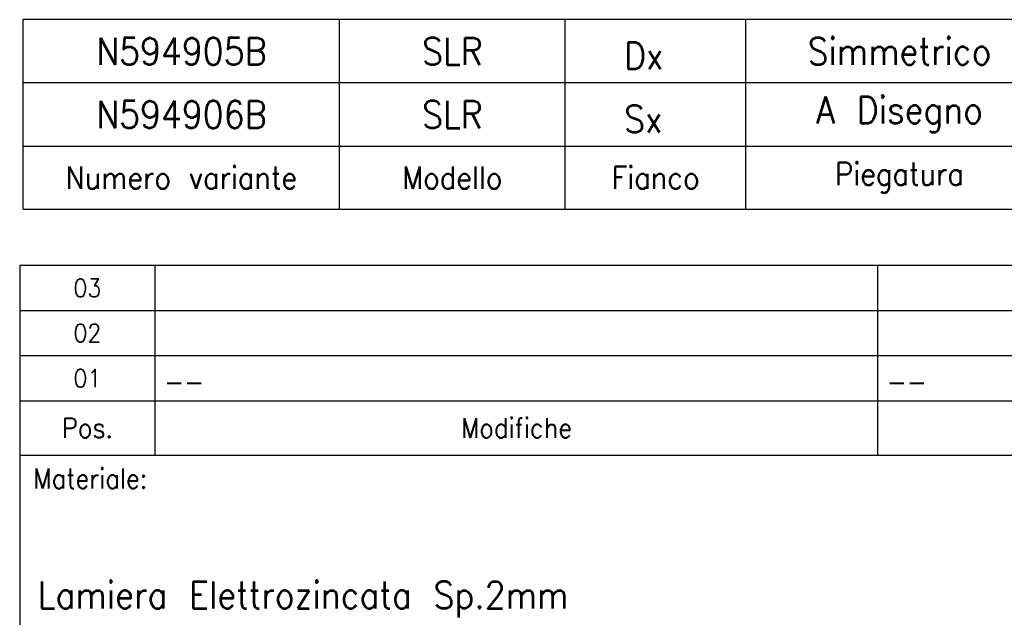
# Model space of a CAD drawing. Header units: inches. Extents: x -1790 to -602, y -1283 to -443.
# Tile 7 of 10: x -1012 to -794, y -1157 to -1025. Entities that reach past the tile are written whole.
import ezdxf

# ---------------------------------------------------------------- set-up
doc = ezdxf.new("R2010")
doc.units = ezdxf.units.IN
doc.layers.add('1', color=7, linetype='Continuous')
doc.styles.add('CONVERTER_11', font='txt.shx', dxfattribs={"width": 0.9})

# ---------------------------------------------------------------- blocks, each defined once
blk = doc.blocks.new('CARTIGLIO_A1', base_point=(-716.1, -1157.59))
at = {"layer": '1', "color": 7, "linetype": 'Continuous'}
for p, q in [((-692.1, -1154.09), (-806.1, -1154.09)), ((-806.1, -1175.09), (-806.1, -1154.09)), ((-771.1, -1175.09), (-771.1, -1154.09)), ((-746.1, -1175.09), (-746.1, -1154.09)), ((-726.1, -1175.09), (-726.1, -1154.09)), ((-806.1, -1175.09), (-692.1, -1175.09))]:
    blk.add_line(p, q, dxfattribs=at)
at = {"layer": '1', "color": 1, "linetype": 'Continuous'}
for p, q in [((-692.1, -1161.09), (-806.1, -1161.09)), ((-806.1, -1168.09), (-692.1, -1168.09))]:
    blk.add_line(p, q, dxfattribs=at)
at = {"layer": '1', "color": 3, "style": 'CONVERTER_11', "width": 0.9}
for s, p in [('Dx', (-739.6, -1159.59)), ('Sx', (-739.6, -1166.59))]:
    blk.add_text(s, height=3, dxfattribs=at).set_placement(p)
at = {"layer": '1', "color": 3, "char_height": 3, "attachment_point": 5, "line_spacing_factor": 1.320528, "style": 'CONVERTER_11'}
for s, insert in [('N594905B', (-788.6, -1157.59)), ('SLR', (-758.6, -1157.59)), ('Simmetrico', (-709.1, -1157.59)), ('N594906B', (-788.6, -1164.59)), ('SLR', (-758.6, -1164.59)), ('A Disegno', (-709.1, -1164.59))]:
    blk.add_mtext(s, dxfattribs=dict(at, insert=insert))
at = {"layer": '1', "color": 1, "char_height": 2.5, "attachment_point": 5, "line_spacing_factor": 1.320528, "style": 'CONVERTER_11'}
for s, insert in [('Numero variante', (-788.6, -1171.59)), ('Modello', (-758.6, -1171.59)), ('Fianco', (-736.1, -1171.59)), ('Piegatura', (-709.1, -1171.59))]:
    blk.add_mtext(s, dxfattribs=dict(at, insert=insert))
blk = doc.blocks.new('A2', base_point=(3410.01, -4522.54))
at = {"layer": '1', "color": 7, "linetype": 'Continuous'}
for p, q in [((-606.5, -1181.3), (-806.5, -1181.3)), ((-806.5, -1181.3), (-806.5, -1278.3)), ((-806.5, -1202.3), (-606.5, -1202.3))]:
    blk.add_line(p, q, dxfattribs=at)
at = {"layer": '1', "color": 1, "linetype": 'Continuous'}
for p, q in [((-791.5, -1202.3), (-791.5, -1181.3)), ((-711.5, -1202.3), (-711.5, -1181.3)), ((-806.5, -1186.3), (-606.5, -1186.3)), ((-606.5, -1191.3), (-806.5, -1191.3)), ((-806.5, -1196.3), (-606.5, -1196.3))]:
    blk.add_line(p, q, dxfattribs=at)
blk.add_blockref('CARTIGLIO_A1', (-716.1, -1157.59))
at = {"layer": '1', "color": 1, "style": 'CONVERTER_11', "width": 0.9}
for p in [(-790.5, -1195.3), (-710.5, -1195.3)]:
    blk.add_text('--', height=2.2, dxfattribs=at).set_placement(p)
at = {"layer": '1', "color": 7, "style": 'CONVERTER_11', "width": 0.9}
blk.add_text('Lamiera Elettrozincata Sp.2mm', height=3, dxfattribs=at).set_placement((-804.5, -1219.3))
at = {"layer": '1', "color": 1, "line_spacing_factor": 1.320528, "style": 'CONVERTER_11'}
for s, insert, char_height, attachment_point in [('03', (-799, -1183.8), 2, 5), ('02', (-799, -1188.8), 2, 5), ('01', (-799, -1193.8), 2, 5), ('Modifiche', (-751.5, -1199.3), 2.2, 5), ('Pos.', (-799, -1199.3), 2.2, 5), ('Materiale:', (-805, -1203.8), 2.2, 1)]:
    blk.add_mtext(s, dxfattribs=dict(at, insert=insert, char_height=char_height, attachment_point=attachment_point))
blk = doc.blocks.new('1')
blk.add_blockref('A2', (3410.01, -4522.54))

msp = doc.modelspace()

# ---------------------------------------------------------------- block references
at = {"xscale": 2, "yscale": 2, "zscale": 2}
msp.add_blockref('1', (601.5, 1283.3), dxfattribs=at)

doc.saveas('drawing.dxf')
